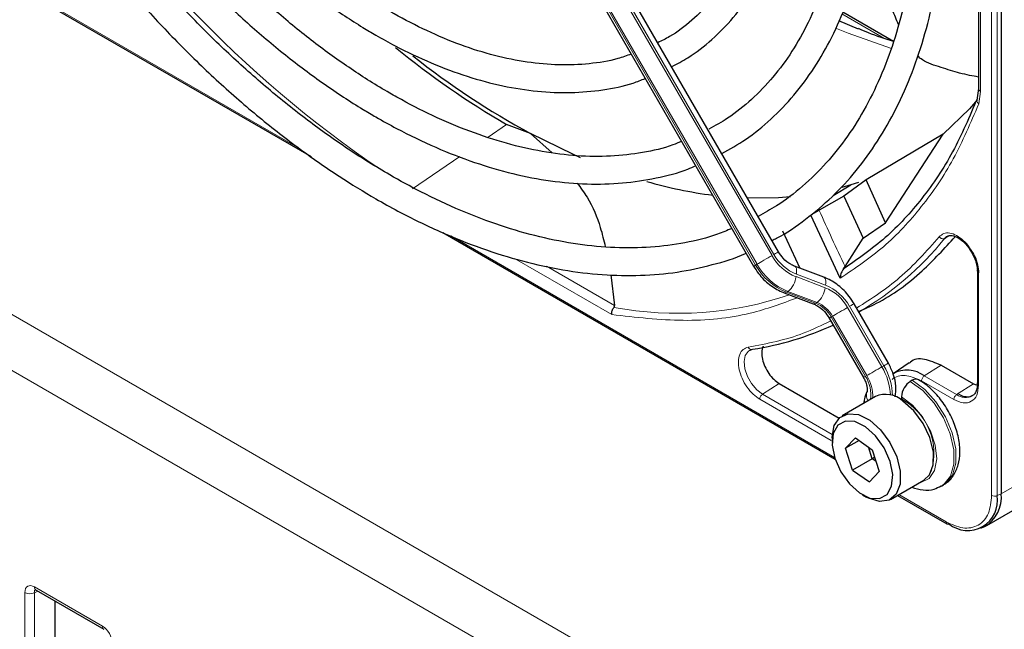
# Paper-space layout 'Blatt4' of a CAD drawing. Header units: millimetres. Extents: x 5 to 418, y 2 to 292.
# Tile 48 of 93: x 129 to 144, y 196 to 205. Entities that reach past the tile are written whole.
import ezdxf

# ---------------------------------------------------------------- set-up
doc = ezdxf.new("R2010")
doc.units = ezdxf.units.MM

psp = doc.layouts.new('Blatt4')

# ---------------------------------------------------------------- linework, layer by layer
at = {"color": 7, "linetype": 'Continuous', "lineweight": 18}
for p, q in [((143.452, 198.242), (143.452, 216.222)), ((143.533, 198.24), (143.533, 216.22)), ((108.217, 213.014), (142.413, 193.273)), ((142.066, 192.664), (107.87, 212.405)), ((143.292, 210.559), (143.292, 204.09)), ((135.477, 210.021), (140.273, 201.714)), ((140.301, 201.73), (135.505, 210.037)), ((135.24, 209.884), (140.036, 201.577)), ((140.056, 201.589), (135.26, 209.895)), ((127.261, 206.826), (133.431, 203.264)), ((141.891, 204.861), (141.284, 205.211)), ((143.292, 204.09), (143.265, 203.908)), ((136.432, 203.611), (136.162, 203.426)), ((135.753, 203.146), (135.071, 202.68)), ((135.622, 202), (141.179, 198.791)), ((142.854, 202.003), (142.77, 201.961)), ((137.954, 200.86), (136.547, 201.672)), ((137.993, 200.992), (137.01, 201.56)), ((140.036, 201.577), (140.056, 201.589)), ((140.621, 201.409), (141.041, 201.249)), ((141.047, 201.285), (140.626, 201.445)), ((143.263, 201.464), (143.263, 199.837)), ((140.504, 201.194), (140.484, 201.183)), ((140.484, 201.183), (140.905, 201.023)), ((140.925, 201.035), (140.504, 201.194)), ((140.905, 201.023), (140.925, 201.035)), ((141.891, 200.119), (141.395, 200.98)), ((141.149, 200.838), (141.129, 200.826)), ((141.129, 200.826), (141.626, 199.966)), ((141.646, 199.978), (141.149, 200.838)), ((141.367, 200.963), (141.863, 200.103)), ((141.891, 200.119), (141.863, 200.103)), ((142.478, 199.972), (142.721, 200.126)), ((142.945, 199.702), (142.478, 199.972)), ((140.379, 199.862), (140.136, 199.707)), ((142.905, 199.63), (142.438, 199.899)), ((143.188, 199.857), (142.945, 199.702)), ((141.146, 199.124), (140.136, 199.707)), ((141.131, 199.037), (140.096, 199.635)), ((143.965, 198.484), (143.589, 198.267)), ((143.589, 198.267), (143.533, 198.24)), ((142.11, 198.254), (142.792, 197.861)), ((129.457, 195.702), (129.457, 196.837)), ((129.645, 196.858), (129.595, 196.835)), ((129.595, 196.835), (129.595, 195.7)), ((129.598, 196.919), (130.581, 196.351))]:
    psp.add_line(p, q, dxfattribs=at)
at = {"color": 7, "linetype": 'Continuous', "lineweight": 25}
for p, q in [((143.589, 216.247), (143.589, 198.267)), ((143.263, 210.599), (143.263, 204.13)), ((140.367, 201.769), (135.571, 210.075)), ((135.211, 209.867), (140.007, 201.561)), ((127.243, 206.816), (133.601, 203.146)), ((141.523, 204.991), (141.239, 205.109)), ((142.031, 204.812), (141.296, 205.237)), ((143.263, 204.13), (143.238, 203.961)), ((136.776, 203.482), (136.432, 203.611)), ((136.776, 203.482), (137.089, 203.203)), ((142.752, 203.47), (141.634, 202.809)), ((141.914, 202.188), (142.752, 203.47)), ((141.157, 202.582), (141.416, 202.737)), ((141.416, 202.737), (141.283, 202.698)), ((141.634, 202.809), (141.315, 202.576)), ((141.525, 202.773), (141.416, 202.737)), ((141.914, 202.188), (141.634, 202.809)), ((141.315, 202.576), (140.956, 202.369)), ((141.315, 202.576), (141.594, 201.965)), ((141.26, 201.386), (140.837, 202.297)), ((141.594, 201.965), (141.914, 202.188)), ((135.507, 202.046), (141.187, 198.766)), ((140.424, 202.072), (140.677, 201.532)), ((141.332, 201.555), (141.594, 201.965)), ((142.77, 201.961), (142.813, 201.996)), ((141.021, 201.401), (140.6, 201.561)), ((141.307, 201.521), (141.332, 201.555)), ((137.942, 201.437), (137.993, 200.992)), ((143.246, 201.489), (143.246, 199.861)), ((140.447, 201.177), (140.868, 201.017)), ((141.957, 200.157), (141.461, 201.018)), ((141.534, 200.89), (141.538, 200.891)), ((141.101, 200.81), (141.597, 199.95)), ((142.259, 200.16), (142.026, 200.005)), ((142.721, 200.126), (143.188, 199.857)), ((140.379, 199.862), (141.243, 199.362)), ((142.304, 199.909), (142.275, 199.893)), ((143.188, 199.857), (143.227, 199.843)), ((143.244, 199.863), (143.243, 199.846)), ((141.77, 199.674), (141.289, 199.397)), ((142.142, 199.621), (142.156, 199.638)), ((142.148, 199.672), (142.148, 199.64)), ((141.144, 199.076), (141.144, 199.011)), ((141.481, 199.074), (141.339, 198.926)), ((141.533, 199.038), (141.339, 198.926)), ((141.481, 199.074), (141.725, 198.905)), ((141.44, 198.61), (141.339, 198.926)), ((141.723, 198.774), (141.668, 198.945)), ((141.725, 198.905), (141.826, 198.589)), ((141.723, 198.774), (141.44, 198.61)), ((141.723, 198.774), (141.758, 198.803)), ((141.78, 198.734), (141.723, 198.774)), ((141.44, 198.61), (141.684, 198.442)), ((141.684, 198.442), (141.826, 198.589)), ((141.989, 198.184), (142.47, 198.462)), ((142.725, 198.379), (142.754, 198.395)), ((141.582, 198.252), (141.639, 198.219)), ((142.092, 198.244), (142.804, 197.833)), ((143.382, 197.809), (143.758, 198.026)), ((143.295, 197.769), (143.35, 197.793)), ((129.619, 196.873), (130.602, 196.305)), ((129.896, 195.874), (129.896, 196.713))]:
    psp.add_line(p, q, dxfattribs=at)
at = {"color": 7, "linetype": 'Continuous', "lineweight": 18, "flags": 128}
for points in [[(141.205, 205.001), (141.377, 204.931), (142.003, 204.713)], [(140.273, 201.714), (140.246, 201.699), (140.217, 201.682), (140.187, 201.665), (140.157, 201.647), (140.127, 201.63), (140.1, 201.614), (140.076, 201.6), (140.056, 201.589)], [(140.367, 201.769), (140.365, 201.767), (140.357, 201.763), (140.343, 201.755), (140.324, 201.744), (140.301, 201.73)], [(140.036, 201.577), (140.021, 201.568), (140.011, 201.563), (140.007, 201.561), (140.007, 201.561)], [(140.601, 201.561), (140.608, 201.556), (140.619, 201.544), (140.626, 201.526), (140.63, 201.503), (140.63, 201.475), (140.626, 201.445)], [(141.021, 201.401), (141.029, 201.397), (141.039, 201.385), (141.047, 201.366), (141.05, 201.343), (141.051, 201.316), (141.047, 201.285)], [(141.461, 201.018), (141.458, 201.016), (141.45, 201.012), (141.437, 201.004), (141.418, 200.993), (141.395, 200.98)], [(141.129, 200.826), (141.114, 200.817), (141.104, 200.812), (141.101, 200.81), (141.101, 200.81)], [(141.367, 200.963), (141.34, 200.948), (141.311, 200.931), (141.281, 200.914), (141.25, 200.896), (141.221, 200.879), (141.193, 200.863), (141.169, 200.849), (141.149, 200.838)], [(140.136, 199.707), (140.052, 199.771), (139.976, 199.861), (139.917, 199.966), (139.88, 200.076), (139.87, 200.18), (139.886, 200.267), (139.929, 200.328), (139.951, 200.343)], [(141.957, 200.157), (141.955, 200.156), (141.947, 200.151), (141.933, 200.144), (141.915, 200.133), (141.891, 200.119)], [(141.863, 200.103), (141.837, 200.088), (141.808, 200.071), (141.777, 200.054), (141.747, 200.036), (141.717, 200.019), (141.69, 200.003), (141.666, 199.989), (141.646, 199.978)], [(141.626, 199.966), (141.611, 199.957), (141.601, 199.952), (141.597, 199.95), (141.597, 199.95)], [(142.275, 199.893), (142.454, 199.76), (142.619, 199.579), (142.755, 199.364), (142.853, 199.132), (142.905, 198.902), (142.906, 198.693), (142.856, 198.522), (142.759, 198.401), (142.724, 198.378)], [(142.754, 198.395), (142.788, 198.418), (142.884, 198.538), (142.934, 198.709), (142.933, 198.919), (142.882, 199.148), (142.784, 199.38), (142.647, 199.595), (142.483, 199.776), (142.304, 199.909)], [(142.414, 198.43), (142.427, 198.432), (142.547, 198.489), (142.626, 198.606), (142.657, 198.773), (142.636, 198.971), (142.566, 199.18), (142.453, 199.38), (142.309, 199.55), (142.148, 199.672)]]:
    psp.add_lwpolyline(points, dxfattribs=at)
at = {"color": 7, "linetype": 'Continuous', "lineweight": 25, "flags": 128}
for points in [[(143.25, 203.971), (143.133, 203.837), (142.752, 203.47)], [(137.502, 203.131), (137.401, 203.176), (136.776, 203.482)], [(140.541, 202.563), (140.369, 202.551), (139.918, 202.546)], [(142.47, 198.462), (142.551, 198.539), (142.607, 198.684), (142.609, 198.871), (142.559, 199.079), (142.461, 199.286), (142.326, 199.469), (142.168, 199.609)], [(141.144, 199.076), (141.144, 199.085), (141.173, 199.253), (141.253, 199.371), (141.375, 199.426), (141.525, 199.413), (141.688, 199.331)], [(141.626, 199.237), (141.474, 199.311), (141.335, 199.319), (141.226, 199.259), (141.16, 199.138), (141.145, 198.972), (141.183, 198.78), (141.269, 198.585), (141.393, 198.411), (141.539, 198.279), (141.691, 198.205), (141.83, 198.197), (141.939, 198.257), (142.005, 198.378), (142.02, 198.544), (141.982, 198.736), (141.896, 198.931), (141.772, 199.105), (141.626, 199.237)], [(141.688, 199.331), (141.845, 199.192), (141.98, 199.008), (142.078, 198.801), (142.129, 198.593), (142.126, 198.407), (142.071, 198.262), (141.969, 198.174), (141.831, 198.153), (141.672, 198.201), (141.639, 198.219)]]:
    psp.add_lwpolyline(points, dxfattribs=at)
at = {"color": 7, "linetype": 'Continuous', "lineweight": 18}
for centre, radius, start, end in [((143.97, 216.828), 16.731, 211.2645, 235.9261), ((170.303, 215.43), 32.122, 203.9922, 205.5913), ((139.274, 204.782), 4.493, 300.1451, 321.0957), ((140.88, 202.054), 0.696, 209.265, 248.105), ((140.869, 202.049), 0.651, 209.265, 248.105), ((140.819, 202.016), 0.898, 209.265, 248.105), ((140.839, 202.028), 0.898, 209.265, 248.105), ((140.292, 201.448), 0.331, 309.8792, 353.0863), ((140.788, 200.639), 0.696, 29.265, 68.105), ((138.908, 205.922), 5.043, 259.4514, 288.7224), ((140.459, 201.217), 0.0422, 252.5632, 306.0382), ((140.713, 201.289), 0.331, 309.8792, 353.0863), ((140.799, 200.645), 0.651, 29.265, 68.105), ((140.88, 201.057), 0.0421, 252.5043, 306.0437), ((140.738, 200.607), 0.449, 29.265, 68.105), ((140.758, 200.618), 0.449, 29.265, 68.105), ((141.175, 199.68), 0.841, 0.5048, 31.5259), ((141.157, 199.675), 0.575, 357.6936, 31.7563), ((141.133, 199.658), 0.855, 2.5052, 31.37), ((141.234, 199.708), 0.469, 350.6809, 33.3487), ((141.769, 199.692), 0.131, 157.4944, 216.7846), ((143.074, 199.876), 0.217, 233.4226, 298.1494), ((141.717, 198.85), 0.9, 343.1143, 61.3945), ((143.495, 198.325), 0.0932, 242.8052, 294.3071), ((142.821, 197.857), 0.0291, 173.0989, 235.5889), ((129.528, 196.975), 0.155, 242.7384, 295.5295), ((129.646, 196.913), 0.0482, 172.9554, 235.7325), ((130.629, 196.345), 0.0483, 172.9665, 235.6198)]:
    psp.add_arc(centre, radius, start, end, dxfattribs=at)
at = {"color": 7, "linetype": 'Continuous', "lineweight": 25}
for centre, radius, start, end in [((142.731, 214.411), 12.503, 230.7772, 239.7474), ((142.492, 214.016), 11.985, 231.7495, 241.5137), ((140.252, 208.983), 6.45, 253.885, 262.5408), ((139.274, 204.877), 4.576, 279.0364, 294.3423), ((142.227, 199.644), 0.413, 52.4372, 119.1266), ((142.425, 199.66), 0.277, 122.6055, 177.3945), ((142.356, 199.84), 0.0863, 64.0394, 127.2538), ((141.919, 199.334), 0.371, 47.7082, 113.6401), ((143.112, 198.211), 0.481, 299.7173, 6.7628), ((143.105, 198.17), 0.434, 230.7967, 9.214), ((142.816, 197.858), 0.0279, 244.1059, 300.3461)]:
    psp.add_arc(centre, radius, start, end, dxfattribs=at)
at = {"color": 7, "linetype": 'Continuous', "lineweight": 18}
for centre, major_axis, ratio, start_param, end_param in [((129.599, 196.755), (-0.1, 0.174), 0.575802, 5.499237, 7.067295), ((129.669, 196.796), (-0.0581, 0.0827), 0.569649, 6.163641, 7.016731), ((130.581, 196.188), (-0.1, 0.173), 0.578965, 3.928442, 5.496499)]:
    psp.add_ellipse(centre, major_axis=major_axis, ratio=ratio, start_param=start_param, end_param=end_param, dxfattribs=at)
at = {"color": 7, "linetype": 'Continuous', "lineweight": 25}
for points, knots in [([(140.272, 201.933), (140.295, 201.944), (140.468, 202.026), (140.762, 202.234), (141.149, 202.557), (141.497, 202.937), (141.807, 203.364), (142.078, 203.84), (142.308, 204.359), (142.495, 204.921), (142.638, 205.522), (142.737, 206.158), (142.791, 206.826), (142.799, 207.521), (142.762, 208.241), (142.68, 208.98), (142.554, 209.736), (142.384, 210.503), (142.171, 211.277), (141.917, 212.055), (141.623, 212.832), (141.29, 213.603), (140.93, 214.352), (140.664, 214.835), (140.535, 215.069)], [0, 0, 0, 0, 0.007022, 0.053817, 0.1006, 0.147436, 0.194392, 0.241503, 0.288773, 0.336184, 0.383702, 0.431293, 0.478928, 0.526583, 0.57424, 0.62189, 0.669527, 0.71715, 0.764759, 0.812355, 0.859941, 0.907518, 0.955089, 1, 1, 1, 1]), ([(140.187, 214.869), (140.212, 214.826), (140.378, 214.543), (140.654, 214.003), (141.01, 213.253), (141.327, 212.494), (141.606, 211.731), (141.844, 210.97), (142.042, 210.213), (142.197, 209.467), (142.309, 208.735), (142.377, 208.022), (142.401, 207.331), (142.381, 206.666), (142.317, 206.032), (142.211, 205.432), (142.062, 204.869), (141.871, 204.347), (141.641, 203.867), (141.371, 203.433), (141.064, 203.046), (140.72, 202.711), (140.39, 202.453), (140.161, 202.33), (140.071, 202.282)], [0, 0, 0, 0, 0.008469, 0.056451, 0.10443, 0.152403, 0.200367, 0.248319, 0.296256, 0.344176, 0.392077, 0.439959, 0.487821, 0.535666, 0.5835, 0.631333, 0.679178, 0.72706, 0.775013, 0.82308, 0.871307, 0.919731, 0.968362, 1, 1, 1, 1]), ([(139.547, 203.189), (139.664, 203.255), (139.916, 203.397), (140.264, 203.683), (140.596, 204.029), (140.89, 204.425), (141.145, 204.869), (141.358, 205.357), (141.529, 205.887), (141.655, 206.455), (141.737, 207.058), (141.774, 207.692), (141.765, 208.352), (141.711, 209.034), (141.612, 209.734), (141.469, 210.448), (141.283, 211.17), (141.055, 211.897), (140.787, 212.623), (140.479, 213.345), (140.155, 214.024), (139.918, 214.453), (139.809, 214.65)], [0, 0, 0, 0, 0.042839, 0.092827, 0.142855, 0.193022, 0.243385, 0.293956, 0.34471, 0.395602, 0.446585, 0.497618, 0.548672, 0.599723, 0.650761, 0.701782, 0.752784, 0.803769, 0.85474, 0.905699, 0.956649, 1, 1, 1, 1]), ([(139.461, 214.449), (139.546, 214.297), (139.759, 213.918), (140.061, 213.296), (140.369, 212.591), (140.637, 211.88), (140.866, 211.17), (141.054, 210.464), (141.199, 209.769), (141.302, 209.087), (141.36, 208.425), (141.375, 207.786), (141.346, 207.175), (141.273, 206.595), (141.158, 206.051), (141.001, 205.545), (140.803, 205.081), (140.567, 204.662), (140.293, 204.289), (139.981, 203.967), (139.67, 203.715), (139.451, 203.594), (139.359, 203.544)], [0, 0, 0, 0, 0.0346409, 0.0861771, 0.1377062, 0.1892243, 0.2407274, 0.2922116, 0.3436735, 0.3951102, 0.4465203, 0.4979045, 0.5492671, 0.6006184, 0.6519709, 0.7033497, 0.7547949, 0.8063614, 0.8581147, 0.9101166, 0.9623969, 1, 1, 1, 1]), ([(138.82, 204.448), (138.9, 204.489), (139.108, 204.598), (139.408, 204.836), (139.72, 205.15), (139.993, 205.517), (140.228, 205.93), (140.42, 206.387), (140.57, 206.886), (140.675, 207.422), (140.735, 207.992), (140.75, 208.59), (140.719, 209.213), (140.643, 209.855), (140.523, 210.512), (140.359, 211.179), (140.153, 211.851), (139.907, 212.524), (139.62, 213.191), (139.346, 213.762), (139.154, 214.103), (139.082, 214.23)], [0, 0, 0, 0, 0.033446, 0.087411, 0.141399, 0.195552, 0.249964, 0.304656, 0.359593, 0.414709, 0.469936, 0.525219, 0.580517, 0.635803, 0.691067, 0.746307, 0.801523, 0.856719, 0.911899, 0.967067, 1, 1, 1, 1]), ([(138.735, 214.03), (138.787, 213.939), (138.958, 213.64), (139.213, 213.117), (139.498, 212.468), (139.743, 211.813), (139.949, 211.159), (140.114, 210.511), (140.235, 209.874), (140.314, 209.253), (140.348, 208.653), (140.339, 208.079), (140.287, 207.535), (140.192, 207.026), (140.055, 206.555), (139.877, 206.125), (139.661, 205.74), (139.408, 205.401), (139.117, 205.114), (138.854, 204.91), (138.677, 204.823), (138.62, 204.795)], [0, 0, 0, 0, 0.024429, 0.080222, 0.136006, 0.191775, 0.247522, 0.303242, 0.358931, 0.414583, 0.470198, 0.525779, 0.581336, 0.636887, 0.69246, 0.748108, 0.803911, 0.859965, 0.916367, 0.973159, 1, 1, 1, 1]), ([(138.235, 204.63), (138.171, 204.607), (137.98, 204.538), (137.63, 204.483), (137.192, 204.464), (136.734, 204.505), (136.259, 204.601), (135.772, 204.753), (135.285, 204.957), (134.939, 205.136), (134.672, 205.288), (134.396, 205.455), (133.974, 205.742), (133.477, 206.132), (132.988, 206.566), (132.513, 207.041), (132.054, 207.555), (131.614, 208.102), (131.2, 208.68), (130.908, 209.12), (130.765, 209.37), (130.741, 209.413)], [0, 0, 0, 0, 0.0312195, 0.0937094, 0.1558118, 0.2175192, 0.2789133, 0.3400995, 0.4011689, 0.4589251, 0.4666089, 0.4986054, 0.5595961, 0.6206246, 0.681681, 0.7427677, 0.8038827, 0.8650219, 0.92618, 0.9873509, 1, 1, 1, 1]), ([(130.396, 209.214), (130.447, 209.126), (130.621, 208.826), (130.951, 208.336), (131.38, 207.749), (131.836, 207.194), (132.311, 206.673), (132.804, 206.191), (133.31, 205.75), (133.827, 205.354), (134.239, 205.082), (134.568, 204.885), (134.899, 204.703), (135.342, 204.493), (135.863, 204.299), (136.377, 204.162), (136.878, 204.083), (137.363, 204.063), (137.826, 204.105), (138.186, 204.177), (138.381, 204.254), (138.439, 204.278)], [0, 0, 0, 0, 0.024893, 0.084681, 0.144477, 0.204286, 0.264115, 0.32397, 0.383856, 0.443777, 0.503736, 0.525177, 0.556785, 0.616785, 0.676812, 0.736803, 0.796699, 0.856424, 0.915894, 0.975048, 1, 1, 1, 1]), ([(138.965, 203.366), (138.923, 203.349), (138.746, 203.274), (138.403, 203.199), (137.941, 203.144), (137.454, 203.149), (136.95, 203.211), (136.431, 203.33), (135.9, 203.504), (135.369, 203.728), (134.981, 203.928), (134.678, 204.1), (134.366, 204.288), (133.907, 204.597), (133.366, 205.012), (132.833, 205.472), (132.312, 205.975), (131.806, 206.517), (131.319, 207.094), (130.854, 207.704), (130.414, 208.336), (130.146, 208.776), (130.013, 208.993)], [0, 0, 0, 0, 0.017316, 0.07398, 0.130407, 0.186548, 0.242429, 0.298112, 0.353664, 0.409142, 0.461634, 0.472322, 0.501413, 0.556837, 0.61229, 0.667762, 0.723255, 0.77877, 0.834303, 0.889852, 0.945412, 1, 1, 1, 1]), ([(129.669, 208.795), (129.698, 208.744), (129.858, 208.464), (130.18, 207.972), (130.633, 207.327), (131.115, 206.711), (131.617, 206.128), (132.139, 205.581), (132.677, 205.074), (133.228, 204.61), (133.788, 204.191), (134.226, 203.904), (134.577, 203.697), (134.927, 203.503), (135.405, 203.272), (135.969, 203.054), (136.525, 202.891), (137.069, 202.787), (137.599, 202.742), (138.11, 202.754), (138.597, 202.83), (138.95, 202.918), (139.131, 202.998), (139.168, 203.015)], [0, 0, 0, 0, 0.011961, 0.066529, 0.121102, 0.175682, 0.230275, 0.284884, 0.339513, 0.394165, 0.448844, 0.503549, 0.521416, 0.550246, 0.604978, 0.659732, 0.714464, 0.769138, 0.823706, 0.878111, 0.932303, 0.986256, 1, 1, 1, 1]), ([(139.692, 202.106), (139.623, 202.077), (139.408, 201.986), (139.016, 201.893), (138.521, 201.826), (138.003, 201.82), (137.466, 201.87), (136.913, 201.976), (136.347, 202.139), (135.771, 202.357), (135.233, 202.608), (134.786, 202.852), (134.338, 203.12), (133.845, 203.449), (133.264, 203.887), (132.69, 204.372), (132.127, 204.899), (131.578, 205.467), (131.047, 206.072), (130.536, 206.71), (130.049, 207.379), (129.632, 208.001), (129.39, 208.409), (129.291, 208.576)], [0, 0, 0, 0, 0.024649, 0.076789, 0.128757, 0.180513, 0.232071, 0.283468, 0.334752, 0.385965, 0.437141, 0.476365, 0.503222, 0.554373, 0.605545, 0.656731, 0.707934, 0.759153, 0.810386, 0.861633, 0.912889, 0.964152, 1, 1, 1, 1]), ([(128.945, 208.377), (129, 208.282), (129.196, 207.942), (129.566, 207.377), (130.052, 206.687), (130.565, 206.027), (131.1, 205.399), (131.655, 204.806), (132.226, 204.252), (132.811, 203.74), (133.406, 203.273), (133.983, 202.871), (134.468, 202.573), (134.954, 202.303), (135.465, 202.054), (136.067, 201.812), (136.663, 201.627), (137.248, 201.499), (137.818, 201.429), (138.372, 201.419), (138.905, 201.465), (139.41, 201.577), (139.742, 201.674), (139.895, 201.749), (139.898, 201.75)], [0, 0, 0, 0, 0.01943, 0.069936, 0.120444, 0.170959, 0.221483, 0.272019, 0.322569, 0.373136, 0.423723, 0.474329, 0.518625, 0.545295, 0.595931, 0.646585, 0.697225, 0.747827, 0.79836, 0.848782, 0.899057, 0.949155, 0.999073, 1, 1, 1, 1]), ([(142.103, 205.058), (142.074, 205.128), (141.967, 205.385), (141.808, 205.795), (141.673, 206.138), (141.611, 206.296)], [0, 0, 0, 0, 0.167827, 0.617148, 1, 1, 1, 1]), ([(142.032, 204.812), (141.912, 204.85), (141.745, 204.903), (141.574, 204.978), (141.526, 204.999)], [0, 0, 0, 0, 0.7191645, 1, 1, 1, 1]), ([(143.263, 204.298), (143.177, 204.313), (143.023, 204.34), (142.724, 204.437), (142.491, 204.507), (142.402, 204.583), (142.379, 204.603)], [0, 0, 0, 0, 0.351022, 0.626832, 0.902676, 1, 1, 1, 1]), ([(143.246, 203.993), (143.133, 203.727), (142.907, 203.196), (142.454, 202.527), (141.929, 201.95), (141.515, 201.664), (141.307, 201.521)], [0, 0, 0, 0, 0.25, 0.5, 0.75, 1, 1, 1, 1]), ([(137.451, 202.764), (137.502, 202.696), (137.653, 202.492), (137.779, 202.179), (137.838, 201.936), (137.86, 201.842)], [0, 0, 0, 0, 0.236848, 0.707404, 1, 1, 1, 1]), ([(140.956, 202.369), (140.946, 202.363), (140.926, 202.351), (140.891, 202.331), (140.859, 202.311), (140.844, 202.302), (140.837, 202.297)], [0, 0, 0, 0, 0.2437013, 0.4950292, 0.7494664, 1, 1, 1, 1]), ([(141.529, 200.906), (141.615, 200.944), (141.949, 201.089), (142.425, 201.442), (142.77, 201.818), (142.927, 201.988)], [0, 0, 0, 0, 0.1580059, 0.6170782, 1, 1, 1, 1]), ([(142.782, 201.967), (142.785, 201.972), (142.799, 201.994), (142.833, 202.004), (142.878, 202.01), (142.907, 201.997), (142.91, 201.996)], [0, 0, 0, 0, 0.1017213, 0.5483405, 0.9566824, 1, 1, 1, 1]), ([(142.91, 201.996), (142.929, 201.989), (142.965, 201.976), (143.023, 201.934), (143.093, 201.869), (143.136, 201.804), (143.163, 201.763)], [0, 0, 0, 0, 0.222303, 0.428847, 0.6342, 1, 1, 1, 1]), ([(140.6, 201.561), (140.581, 201.569), (140.524, 201.594), (140.438, 201.663), (140.389, 201.736), (140.367, 201.769)], [0, 0, 0, 0, 0.216551, 0.651699, 1, 1, 1, 1]), ([(143.149, 201.802), (143.167, 201.773), (143.212, 201.704), (143.254, 201.582), (143.26, 201.503), (143.263, 201.464)], [0, 0, 0, 0, 0.269282, 0.644249, 1, 1, 1, 1]), ([(143.163, 201.763), (143.185, 201.719), (143.216, 201.659), (143.238, 201.572), (143.247, 201.522), (143.245, 201.494), (143.244, 201.488)], [0, 0, 0, 0, 0.460328, 0.639024, 0.919271, 1, 1, 1, 1]), ([(140.007, 201.561), (140.03, 201.525), (140.093, 201.425), (140.229, 201.291), (140.362, 201.21), (140.436, 201.181), (140.447, 201.177)], [0, 0, 0, 0, 0.209643, 0.585012, 0.93779, 1, 1, 1, 1]), ([(141.461, 201.018), (141.438, 201.053), (141.375, 201.153), (141.239, 201.287), (141.106, 201.368), (141.032, 201.397), (141.021, 201.401)], [0, 0, 0, 0, 0.209643, 0.585012, 0.93779, 1, 1, 1, 1]), ([(141.307, 201.521), (141.301, 201.511), (141.288, 201.492), (141.275, 201.462), (141.264, 201.426), (141.261, 201.401), (141.26, 201.386)], [0, 0, 0, 0, 0.225347, 0.424761, 0.651647, 1, 1, 1, 1]), ([(143.246, 201.488), (143.246, 201.492), (143.247, 201.5), (143.254, 201.506), (143.258, 201.508)], [0, 0, 0, 0, 0.5694416, 1, 1, 1, 1]), ([(137.984, 200.965), (137.986, 200.967), (137.989, 200.971), (137.993, 200.981), (137.993, 200.988), (137.993, 200.992)], [0, 0, 0, 0, 0.2155213, 0.4481091, 1, 1, 1, 1]), ([(140.868, 201.017), (140.886, 201.009), (140.943, 200.984), (141.03, 200.916), (141.079, 200.842), (141.101, 200.81)], [0, 0, 0, 0, 0.216551, 0.651699, 1, 1, 1, 1]), ([(137.954, 200.86), (137.953, 200.87), (137.952, 200.888), (137.958, 200.917), (137.968, 200.943), (137.979, 200.958), (137.984, 200.965)], [0, 0, 0, 0, 0.293158, 0.502984, 0.762414, 1, 1, 1, 1]), ([(140.145, 200.401), (140.144, 200.399), (140.129, 200.378), (140.122, 200.313), (140.13, 200.215), (140.167, 200.107), (140.224, 200.006), (140.297, 199.918), (140.352, 199.88), (140.379, 199.862)], [0, 0, 0, 0, 0.017335, 0.181112, 0.34489, 0.508667, 0.672445, 0.836222, 1, 1, 1, 1]), ([(139.955, 200.34), (139.961, 200.347), (139.968, 200.354), (139.981, 200.353), (139.982, 200.353)], [0, 0, 0, 0, 0.937638, 1, 1, 1, 1]), ([(142.058, 199.669), (142.064, 199.72), (142.075, 199.826), (142.038, 199.997), (141.983, 200.105), (141.957, 200.157)], [0, 0, 0, 0, 0.325731, 0.676082, 1, 1, 1, 1]), ([(142.721, 200.126), (142.64, 200.161), (142.478, 200.23), (142.316, 200.22), (142.267, 200.161), (142.263, 200.156)], [0, 0, 0, 0, 0.477715, 0.955431, 1, 1, 1, 1]), ([(141.597, 199.95), (141.606, 199.933), (141.628, 199.892), (141.647, 199.83), (141.653, 199.778), (141.65, 199.746), (141.648, 199.743), (141.647, 199.742)], [0, 0, 0, 0, 0.176806, 0.422684, 0.629977, 0.82324, 1, 1, 1, 1]), ([(142.751, 198.4), (142.764, 198.405), (142.826, 198.432), (142.906, 198.531), (142.976, 198.684), (143, 198.868), (142.98, 199.076), (142.913, 199.297), (142.804, 199.512), (142.661, 199.704), (142.519, 199.839), (142.427, 199.897), (142.394, 199.918)], [0, 0, 0, 0, 0.026719, 0.130406, 0.233093, 0.341968, 0.458235, 0.577095, 0.695696, 0.814546, 0.93457, 1, 1, 1, 1]), ([(143.243, 199.846), (143.243, 199.833), (143.243, 199.792), (143.224, 199.741), (143.202, 199.7), (143.181, 199.691), (143.174, 199.688)], [0, 0, 0, 0, 0.1593922, 0.4884776, 0.8454407, 1, 1, 1, 1]), ([(143.246, 199.861), (143.246, 199.866), (143.248, 199.874), (143.256, 199.881), (143.261, 199.885)], [0, 0, 0, 0, 0.482349, 1, 1, 1, 1]), ([(141.647, 199.742), (141.632, 199.709), (141.609, 199.658), (141.604, 199.598), (141.602, 199.577)], [0, 0, 0, 0, 0.65039, 1, 1, 1, 1]), ([(143.174, 199.688), (143.163, 199.681), (143.135, 199.661), (143.067, 199.667), (143.006, 199.687), (142.977, 199.707), (142.974, 199.709)], [0, 0, 0, 0, 0.262672, 0.654294, 0.975605, 1, 1, 1, 1]), ([(142.297, 198.362), (142.351, 198.346), (142.459, 198.313), (142.608, 198.321), (142.687, 198.364), (142.72, 198.382)], [0, 0, 0, 0, 0.374213, 0.743733, 1, 1, 1, 1]), ([(129.606, 196.879), (129.606, 196.879), (129.607, 196.879), (129.615, 196.875), (129.619, 196.873)], [0, 0, 0, 0, 0.511658, 1, 1, 1, 1])]:
    psp.add_open_spline(points, degree=3, knots=knots, dxfattribs=at)
at = {"color": 7, "linetype": 'Continuous', "lineweight": 18}
for points, knots in [([(143.292, 204.09), (143.285, 204.095), (143.269, 204.107), (143.261, 204.123), (143.263, 204.13), (143.263, 204.13)], [0, 0, 0, 0, 0.494509, 0.989018, 1, 1, 1, 1]), ([(143.265, 203.908), (143.26, 203.913), (143.252, 203.923), (143.242, 203.941), (143.237, 203.961), (143.239, 203.98), (143.244, 203.989), (143.246, 203.993)], [0, 0, 0, 0, 0.185198, 0.353278, 0.637072, 0.852757, 1, 1, 1, 1]), ([(143.265, 203.908), (143.149, 203.637), (142.916, 203.091), (142.447, 202.406), (141.904, 201.818), (141.474, 201.53), (141.26, 201.386)], [0, 0, 0, 0, 0.249269, 0.5, 0.750731, 1, 1, 1, 1]), ([(141.502, 200.956), (141.715, 201.093), (142.152, 201.375), (142.51, 201.778), (142.694, 201.985)], [0, 0, 0, 0, 0.485609, 1, 1, 1, 1]), ([(142.694, 201.985), (142.714, 202.003), (142.755, 202.04), (142.844, 202.046), (142.944, 202.011), (143.042, 201.939), (143.113, 201.865), (143.142, 201.814), (143.149, 201.802)], [0, 0, 0, 0, 0.18501, 0.380014, 0.575018, 0.760028, 0.945038, 1, 1, 1, 1]), ([(142.694, 201.985), (142.699, 201.979), (142.709, 201.968), (142.73, 201.958), (142.752, 201.955), (142.764, 201.959), (142.77, 201.961)], [0, 0, 0, 0, 0.25, 0.5, 0.75, 1, 1, 1, 1]), ([(143.263, 201.464), (143.259, 201.467), (143.249, 201.474), (143.244, 201.483), (143.246, 201.488), (143.246, 201.488)], [0, 0, 0, 0, 0.483499, 0.966997, 1, 1, 1, 1]), ([(140.64, 201.103), (140.417, 201.021), (139.903, 200.831), (139, 200.741), (138.302, 200.82), (137.954, 200.86)], [0, 0, 0, 0, 0.277222, 0.638797, 1, 1, 1, 1]), ([(139.929, 200.388), (140.202, 200.441), (140.623, 200.522), (140.993, 200.707), (141.123, 200.772)], [0, 0, 0, 0, 0.648439, 1, 1, 1, 1]), ([(140.096, 199.635), (140.064, 199.657), (139.997, 199.702), (139.907, 199.81), (139.837, 199.935), (139.794, 200.064), (139.782, 200.185), (139.801, 200.289), (139.851, 200.363), (139.904, 200.38), (139.929, 200.388)], [0, 0, 0, 0, 0.121713, 0.25, 0.378287, 0.5, 0.621713, 0.75, 0.878287, 1, 1, 1, 1]), ([(139.992, 200.357), (139.987, 200.355), (139.975, 200.351), (139.956, 200.356), (139.94, 200.369), (139.933, 200.382), (139.929, 200.388)], [0, 0, 0, 0, 0.25, 0.5, 0.75, 1, 1, 1, 1]), ([(142.438, 199.899), (142.366, 199.933), (142.254, 199.984), (142.121, 199.976), (142.049, 199.956), (142.018, 199.928), (142.011, 199.922)], [0, 0, 0, 0, 0.446228, 0.68644, 0.93175, 1, 1, 1, 1]), ([(142.438, 199.899), (142.439, 199.906), (142.44, 199.919), (142.449, 199.94), (142.462, 199.959), (142.473, 199.967), (142.478, 199.972)], [0, 0, 0, 0, 0.2499918, 0.4999946, 0.7499973, 1, 1, 1, 1]), ([(143.263, 199.837), (143.258, 199.786), (143.247, 199.684), (143.164, 199.595), (143.046, 199.567), (142.952, 199.609), (142.905, 199.63)], [0, 0, 0, 0, 0.25, 0.499999, 0.75, 1, 1, 1, 1]), ([(143.263, 199.837), (143.259, 199.84), (143.249, 199.847), (143.244, 199.857), (143.246, 199.861), (143.246, 199.861)], [0, 0, 0, 0, 0.483513, 0.967027, 1, 1, 1, 1]), ([(142.792, 197.861), (142.875, 197.823), (143.002, 197.765), (143.156, 197.771), (143.262, 197.808), (143.347, 197.881), (143.43, 198.011), (143.443, 198.151), (143.452, 198.242)], [0, 0, 0, 0, 0.239457, 0.368361, 0.5, 0.631639, 0.760543, 1, 1, 1, 1])]:
    psp.add_open_spline(points, degree=3, knots=knots, dxfattribs=at)
for points in [[(140.096, 199.635), (140.097, 199.641), (140.098, 199.654), (140.107, 199.676), (140.12, 199.695), (140.131, 199.703), (140.136, 199.707)], [(142.905, 199.63), (142.905, 199.637), (142.907, 199.65), (142.916, 199.671), (142.929, 199.69), (142.94, 199.698), (142.945, 199.702)]]:
    psp.add_open_spline(points, degree=3, dxfattribs=at)

doc.saveas('drawing.dxf')
